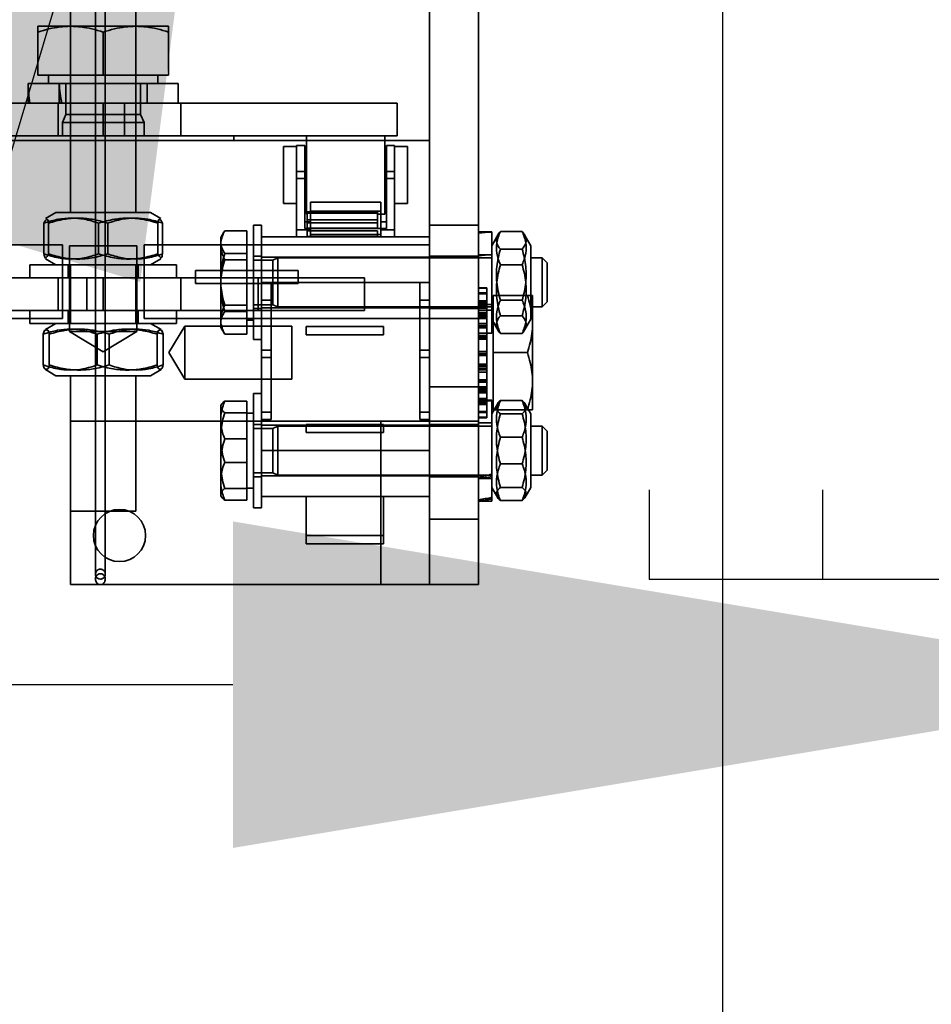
# Model space of a CAD drawing. Header units: millimetres. Extents: x 132157 to 155303, y 33763 to 45643.
# Tile 91 of 256: x 133030 to 133086, y 42860 to 42920. Entities that reach past the tile are written whole.
import ezdxf

# ---------------------------------------------------------------- set-up
doc = ezdxf.new("R2010")
doc.units = ezdxf.units.MM
doc.header["$LTSCALE"] = 20
doc.header["$PDMODE"] = 35
doc.header["$PDSIZE"] = 10
doc.linetypes.add('ČÁRKOVANÁ2', pattern=[9.525, 6.35, -3.175])
for name, color, linetype in [('KABINA', 5, 'Continuous'), ('KOTY', 7, 'Continuous'), ('PŘEJEZD', 7, 'ČÁRKOVANÁ2')]:
    doc.layers.add(name, color=color, linetype=linetype)
doc.layers.add('RÁM', color=4, linetype='Continuous', lineweight=35)
doc.styles.get("Standard").update_dxf_attribs({"font": 'arial.ttf'})
doc.dimstyles.get("Standard").update_dxf_attribs({"dimscale": 20, "dimtxt": 3, "dimasz": 3, "dimexe": 1, "dimexo": 0, "dimgap": 1.5, "dimtad": 1, "dimdsep": 46, "dimtxsty": 'Standard', "dimcen": 0, "dimdle": 1, "dimclrd": 256, "dimclre": 256, "dimclrt": 256, "dimaunit": 1, "dimadec": 0, "dimazin": 0, "dimtfac": 0.6, "dimtmove": 0, "dimatfit": 3, "dimfxl": 0, "dimtolj": 1, "dimarcsym": 0})

# ---------------------------------------------------------------- blocks, each defined once
blk = doc.blocks.new('*D95')
at = {"layer": 'Defpoints', "color": 0, "ltscale": 0.5}
for p in [(132673.411, 43935.605), (133163.323, 43935.605), (133103.323, 42685.605)]:
    blk.add_point(p, dxfattribs=at)
at = {"layer": 'KOTY', "lineweight": -2, "ltscale": 0.5}
for p, q in [((133163.323, 43935.605), (132653.411, 43935.605)), ((132673.411, 42745.605), (132673.411, 43875.605)), ((133103.323, 42685.605), (132653.411, 42685.605))]:
    blk.add_line(p, q, dxfattribs=at)
at = {"layer": 'KOTY', "ltscale": 0.5}
for points in [[(132663.411, 43875.605), (132683.411, 43875.605), (132673.411, 43935.605)], [(132663.411, 42745.605), (132683.411, 42745.605), (132673.411, 42685.605)]]:
    blk.add_solid(points, dxfattribs=at)
at = {"layer": 'KOTY', "ltscale": 0.5, "insert": (132605.451, 43310.605), "char_height": 60, "attachment_point": 5, "rotation": 90}
blk.add_mtext('\\A1;KABINA UVNITŘ 1250', dxfattribs=at)
blk = doc.blocks.new('*D97')
at = {"layer": 'Defpoints', "color": 0, "ltscale": 0.5}
for p in [(133073.323, 43965.605), (132523.411, 42635.605), (133073.323, 42635.605)]:
    blk.add_point(p, dxfattribs=at)
at = {"layer": 'KOTY', "lineweight": -2, "ltscale": 0.5}
for p, q in [((133073.323, 43965.605), (132503.411, 43965.605)), ((132523.411, 43905.605), (132523.411, 42695.605)), ((133073.323, 42635.605), (132503.411, 42635.605))]:
    blk.add_line(p, q, dxfattribs=at)
at = {"layer": 'KOTY', "ltscale": 0.5}
for points in [[(132513.411, 43905.605), (132533.411, 43905.605), (132523.411, 43965.605)], [(132513.411, 42695.605), (132533.411, 42695.605), (132523.411, 42635.605)]]:
    blk.add_solid(points, dxfattribs=at)
at = {"layer": 'KOTY', "ltscale": 0.5, "insert": (132455.431, 43300.605), "char_height": 60, "attachment_point": 5, "rotation": 90}
blk.add_mtext('\\A1;KABINA VNĚ 1330', dxfattribs=at)
blk = doc.blocks.new('*D107')
at = {"layer": 'Defpoints', "color": 0, "ltscale": 0.5}
for p in [(133103.323, 42879.169), (133103.323, 42685.605), (133143.323, 42685.605)]:
    blk.add_point(p, dxfattribs=at)
at = {"layer": 'KOTY', "lineweight": -2, "ltscale": 0.5}
for p, q in [((133103.323, 42685.605), (133103.323, 42899.169)), ((133143.323, 42685.605), (133143.323, 42899.169)), ((133043.323, 42879.169), (132983.323, 42879.169)), ((133143.323, 42879.169), (133103.323, 42879.169)), ((133203.323, 42879.169), (133263.323, 42879.169))]:
    blk.add_line(p, q, dxfattribs=at)
at = {"layer": 'KOTY', "ltscale": 0.5}
for points in [[(133043.323, 42889.169), (133043.323, 42869.169), (133103.323, 42879.169)], [(133203.323, 42889.169), (133203.323, 42869.169), (133143.323, 42879.169)]]:
    blk.add_solid(points, dxfattribs=at)
at = {"layer": 'KOTY', "ltscale": 0.5, "insert": (133123.323, 42939.804), "char_height": 60, "attachment_point": 5}
blk.add_mtext('\\A1;40', dxfattribs=at)

msp = doc.modelspace()

# ---------------------------------------------------------------- linework, layer by layer
at = {"layer": 'KABINA'}
msp.add_line((133073.3233, 43965.6047), (133073.3233, 42635.6047), dxfattribs=at)
at = {"layer": 'PŘEJEZD', "ltscale": 0.5}
for p, q in [((133068.8233, 43081.6047), (133068.8233, 42885.6047)), ((133079.4333, 43081.6047), (133079.4333, 42885.6047)), ((133198.8233, 42885.6047), (133068.8233, 42885.6047))]:
    msp.add_line(p, q, dxfattribs=at)
at = {"layer": 'RÁM', "ltscale": 0.5}
for p, q in [((133058.3733, 42901.6547), (133058.3733, 42965.3047)), ((133034.9, 42952.0689), (133034.9, 42885.9399)), ((133035.5, 42952.0688), (133035.5, 42885.9399)), ((133033.3733, 42937.7923), (133033.3733, 42908.0928)), ((133037.3733, 42937.7923), (133037.3733, 42908.0928)), ((133055.3733, 42885.3047), (133055.3733, 42936.6047)), ((133058.3733, 42885.3047), (133058.3733, 42936.6047)), ((133055.3733, 42934.8047), (133055.3733, 42901.6047)), ((133031.3733, 42919.4924), (133039.3733, 42919.4924)), ((133031.3733, 42919.4924), (133031.3733, 42916.4924)), ((133039.3733, 42919.4924), (133039.3733, 42916.4924)), ((133035.3733, 42919.1351), (133035.3733, 42916.4924)), ((133031.3733, 42916.4924), (133039.3733, 42916.4924)), ((133032.0233, 42916.4924), (133032.0233, 42915.9923)), ((133038.7233, 42916.4924), (133038.7233, 42915.9923)), ((133039.9733, 42915.9923), (133030.7796, 42915.9923)), ((133033.0898, 42915.9923), (133033.0898, 42914.0831)), ((133037.6568, 42915.9923), (133037.6568, 42914.0831)), ((133038.0733, 42915.9923), (133038.0733, 42914.7923)), ((133039.9733, 42915.9923), (133039.9733, 42914.7923)), ((133030.7733, 42915.5766), (133030.7733, 42914.7923)), ((133032.6733, 42915.5766), (133032.6733, 42914.7923)), ((133015.3733, 42914.7923), (133053.3733, 42914.7923)), ((133032.6233, 42914.7923), (133032.6233, 42912.7923)), ((133035.3733, 42912.7923), (133035.3733, 42914.7923)), ((133036.677, 42912.7923), (133036.677, 42914.7923)), ((133037.3733, 42912.7923), (133037.3733, 42914.7923)), ((133040.1233, 42914.7923), (133040.1233, 42912.7923)), ((133053.3733, 42912.7923), (133053.3733, 42914.7923)), ((133033.0898, 42914.0831), (133032.8733, 42913.5923)), ((133037.6568, 42914.0831), (133033.0898, 42914.0831)), ((133037.6568, 42914.0831), (133037.8733, 42913.5923)), ((133037.8733, 42913.5923), (133032.8733, 42913.5923)), ((133032.8733, 42913.5923), (133032.8733, 42912.7923)), ((133037.8733, 42913.5923), (133037.8733, 42912.7923)), ((133015.3733, 42912.7923), (133053.3733, 42912.7923)), ((133043.3733, 42912.7923), (133043.3733, 42912.5047)), ((133052.6233, 42912.7905), (133047.8233, 42912.7905)), ((133047.8233, 42908.125), (133047.8233, 42912.7905)), ((133052.6233, 42912.7905), (133052.6233, 42907.9905)), ((133015.3733, 42912.5047), (133055.3733, 42912.5047)), ((133047.2233, 42912.1405), (133046.4233, 42912.1405)), ((133046.4233, 42912.1405), (133046.4233, 42908.6405)), ((133047.2233, 42912.1905), (133047.7233, 42912.1905)), ((133047.2233, 42912.1905), (133047.2233, 42906.6047)), ((133047.7233, 42912.1905), (133047.7233, 42907.1013)), ((133052.7233, 42912.1905), (133053.2233, 42912.1905)), ((133052.7233, 42907.1013), (133052.7233, 42912.1905)), ((133053.2233, 42906.6047), (133053.2233, 42912.1905)), ((133054.0233, 42912.1405), (133053.2233, 42912.1405)), ((133054.0233, 42912.1405), (133054.0233, 42908.6405)), ((133047.8233, 42911.4405), (133047.7233, 42911.4405)), ((133052.7233, 42911.4405), (133052.6233, 42911.4405)), ((133047.7233, 42910.6009), (133047.2233, 42910.6009)), ((133053.2233, 42910.6009), (133052.7233, 42910.6009)), ((133047.2233, 42910.1801), (133047.7233, 42910.1801)), ((133052.7233, 42910.1801), (133053.2233, 42910.1801)), ((133047.8233, 42909.3405), (133047.7233, 42909.3405)), ((133052.7233, 42909.3405), (133052.6233, 42909.3405)), ((133047.2233, 42908.6405), (133046.4233, 42908.6405)), ((133048.0733, 42908.7146), (133052.3733, 42908.7146)), ((133048.0733, 42906.6047), (133048.0733, 42908.7146)), ((133052.3733, 42908.7146), (133052.3733, 42906.6047)), ((133054.0233, 42908.6405), (133053.2233, 42908.6405)), ((133032.4733, 42908.0928), (133031.8405, 42907.7274)), ((133038.2733, 42908.0928), (133032.4733, 42908.0928)), ((133038.2733, 42908.0928), (133038.9062, 42907.7274)), ((133052.1733, 42908.125), (133047.8233, 42908.125)), ((133047.8233, 42908.125), (133047.8233, 42907.9907)), ((133047.8233, 42908.051), (133052.1733, 42908.051)), ((133047.8733, 42908.1252), (133047.8733, 42907.1317)), ((133048.0733, 42908.1672), (133052.3733, 42908.1672)), ((133052.1733, 42907.1317), (133052.1733, 42908.125)), ((133052.6233, 42907.9905), (133052.1733, 42907.9905)), ((133031.7426, 42905.5518), (133031.7426, 42907.4338)), ((133032.0206, 42905.5518), (133032.0206, 42907.4338)), ((133035.0953, 42905.5518), (133035.0953, 42907.4338)), ((133035.6514, 42905.5518), (133035.6514, 42907.4338)), ((133038.726, 42905.5518), (133038.726, 42907.4338)), ((133039.0041, 42905.5518), (133039.0041, 42907.4338)), ((133045.0733, 42907.3047), (133044.5733, 42907.3047)), ((133044.5733, 42907.3047), (133044.5733, 42900.3047)), ((133045.0733, 42907.3047), (133045.0733, 42890.0047)), ((133047.7233, 42907.5222), (133048.0733, 42907.5222)), ((133047.8733, 42907.633), (133052.1733, 42907.633)), ((133047.8733, 42907.4613), (133052.1733, 42907.4613)), ((133052.3733, 42907.5222), (133052.7233, 42907.5222)), ((133055.3733, 42907.3047), (133058.3733, 42907.3047)), ((133042.5732, 42906.5547), (133042.7608, 42906.8797)), ((133042.8189, 42906.9726), (133044.1732, 42906.9726)), ((133044.1732, 42906.9726), (133044.1732, 42900.6369)), ((133048.0733, 42907.0256), (133047.2233, 42907.0256)), ((133047.7233, 42907.1013), (133052.7233, 42907.1013)), ((133052.1733, 42907.1317), (133047.8733, 42907.1317)), ((133052.1733, 42906.9579), (133047.8733, 42906.9579)), ((133047.8733, 42906.6047), (133047.8733, 42906.9579)), ((133048.0733, 42906.7323), (133052.3733, 42906.7323)), ((133052.1733, 42906.6047), (133052.1733, 42906.9579)), ((133053.2233, 42907.0256), (133052.3733, 42907.0256)), ((133058.3733, 42906.9047), (133059.1146, 42906.9047)), ((133059.1733, 42900.7047), (133059.1733, 42906.9046)), ((133059.1733, 42906.0547), (133059.5967, 42906.788)), ((133059.7076, 42906.932), (133061.039, 42906.932)), ((133061.5733, 42906.0547), (133061.15, 42906.788)), ((133032.8733, 42906.1047), (133015.3733, 42906.1047)), ((133032.8733, 42901.6047), (133032.8733, 42906.1047)), ((133055.3733, 42906.1047), (133037.8733, 42906.1047)), ((133037.8733, 42906.1047), (133037.8733, 42901.6047)), ((133042.5732, 42906.5547), (133042.5732, 42901.0547)), ((133045.0733, 42906.6047), (133055.3733, 42906.6047)), ((133047.8733, 42906.6283), (133052.1733, 42906.6283)), ((133037.4403, 42906.05), (133033.3063, 42906.05)), ((133033.3063, 42900.7923), (133033.3063, 42906.05)), ((133037.4403, 42900.7923), (133037.4403, 42906.05)), ((133042.8189, 42905.5786), (133044.1732, 42905.5786)), ((133058.3733, 42905.5047), (133058.6547, 42905.5047)), ((133059.7076, 42905.8454), (133061.039, 42905.8454)), ((133061.5733, 42906.0547), (133061.5733, 42901.5547)), ((133039.8733, 42904.8928), (133030.8733, 42904.8928)), ((133030.8733, 42904.0928), (133030.8733, 42904.8928)), ((133032.4733, 42904.8928), (133031.8405, 42905.2582)), ((133033.2233, 42904.0928), (133033.2233, 42904.8928)), ((133033.3733, 42904.8928), (133033.3733, 42901.2928)), ((133037.3733, 42904.8928), (133037.3733, 42904.0928)), ((133037.5233, 42904.0928), (133037.5233, 42904.8928)), ((133038.2733, 42904.8928), (133038.9062, 42905.2582)), ((133039.8733, 42904.0928), (133039.8733, 42904.8928)), ((133042.8189, 42905.1987), (133044.1732, 42905.1987)), ((133045.0733, 42905.4047), (133044.5733, 42905.4047)), ((133044.5733, 42905.1694), (133045.7665, 42905.1694)), ((133045.0733, 42905.3547), (133055.3733, 42905.3547)), ((133045.7665, 42905.1694), (133046.0733, 42905.3047)), ((133045.7665, 42905.1694), (133045.7665, 42902.4401)), ((133046.0733, 42905.3047), (133059.1733, 42905.3047)), ((133046.0733, 42905.3047), (133046.0733, 42902.3047)), ((133058.3733, 42905.4047), (133055.3733, 42905.4047)), ((133059.7076, 42904.8914), (133061.039, 42904.8914)), ((133061.5733, 42905.3047), (133062.2665, 42905.3047)), ((133062.2665, 42905.3047), (133062.2665, 42902.3047)), ((133062.5733, 42904.998), (133062.2665, 42905.3047)), ((133062.5733, 42904.998), (133062.5733, 42902.6115)), ((133047.3233, 42904.5415), (133041.0233, 42904.5415)), ((133041.0233, 42904.5415), (133041.0233, 42903.7415)), ((133047.3233, 42903.7415), (133047.3233, 42904.5415)), ((133015.3733, 42904.0928), (133051.3733, 42904.0928)), ((133032.6233, 42904.0928), (133032.6233, 42902.0928)), ((133034.3733, 42902.0928), (133034.3733, 42904.0928)), ((133035.3733, 42902.0928), (133035.3733, 42904.0928)), ((133037.3733, 42902.0928), (133037.3733, 42904.0928)), ((133040.1233, 42902.0928), (133040.1233, 42904.0928)), ((133041.0233, 42903.7415), (133047.3233, 42903.7415)), ((133044.8733, 42902.0928), (133044.8733, 42904.0928)), ((133045.0733, 42903.8047), (133055.3733, 42903.8047)), ((133045.6733, 42895.4047), (133045.6733, 42903.8047)), ((133051.3733, 42902.0928), (133051.3733, 42904.0928)), ((133054.7733, 42895.4047), (133054.7733, 42903.8047)), ((133058.8733, 42903.4746), (133058.3733, 42903.4746)), ((133058.3733, 42903.4518), (133058.8733, 42903.4518)), ((133058.3733, 42903.1758), (133058.8733, 42903.1758)), ((133058.8733, 42903.1093), (133058.3733, 42903.1093)), ((133058.8733, 42903.4746), (133058.8733, 42901.6538)), ((133045.0733, 42902.7247), (133045.6733, 42902.7247)), ((133055.3733, 42902.7247), (133054.7733, 42902.7247)), ((133058.3733, 42902.6735), (133058.8733, 42902.6735)), ((133058.8733, 42902.6553), (133058.3733, 42902.6553)), ((133058.8733, 42902.5797), (133058.3733, 42902.5797)), ((133058.3733, 42902.5686), (133058.8733, 42902.5686)), ((133058.8733, 42902.5557), (133058.3733, 42902.5557)), ((133058.8733, 42902.5547), (133058.3733, 42902.5547)), ((133058.3733, 42902.4747), (133058.8733, 42902.4747)), ((133061.6734, 42903.0047), (133059.2734, 42903.0047)), ((133059.2734, 42896.0047), (133059.2734, 42903.0047)), ((133059.7076, 42902.7181), (133061.039, 42902.7181)), ((133061.6734, 42896.0047), (133061.6734, 42903.0047)), ((133062.5733, 42902.6115), (133062.2665, 42902.3047)), ((133015.3733, 42902.0928), (133051.3733, 42902.0928)), ((133030.8733, 42901.2928), (133030.8733, 42902.0928)), ((133033.2233, 42901.2928), (133033.2233, 42902.0928)), ((133037.3733, 42902.0928), (133037.3733, 42901.2928)), ((133037.5233, 42901.2928), (133037.5233, 42902.0928)), ((133039.8733, 42901.2928), (133039.8733, 42902.0928)), ((133042.8189, 42902.4108), (133044.1732, 42902.4108)), ((133042.8189, 42902.0309), (133044.1732, 42902.0309)), ((133044.5733, 42902.4401), (133045.7665, 42902.4401)), ((133045.0733, 42902.2047), (133044.5733, 42902.2047)), ((133045.0733, 42902.2547), (133055.3733, 42902.2547)), ((133045.7665, 42902.4401), (133046.0733, 42902.3047)), ((133046.0733, 42902.3047), (133059.1733, 42902.3047)), ((133058.3733, 42902.2047), (133055.3733, 42902.2047)), ((133058.8733, 42902.4349), (133058.3733, 42902.4349)), ((133058.3733, 42902.3818), (133058.8733, 42902.3818)), ((133058.8733, 42902.279), (133058.3733, 42902.279)), ((133058.3733, 42902.2237), (133058.8733, 42902.2237)), ((133058.3733, 42902.1047), (133059.1733, 42902.1047)), ((133058.3733, 42901.959), (133058.8733, 42901.959)), ((133058.3733, 42901.9407), (133058.8733, 42901.9407)), ((133058.8733, 42901.9158), (133058.3733, 42901.9158)), ((133058.8733, 42901.8753), (133058.3733, 42901.8753)), ((133059.2734, 42902.4547), (133058.8733, 42902.4547)), ((133061.5733, 42902.3047), (133062.2665, 42902.3047)), ((133015.3733, 42901.6047), (133032.8733, 42901.6047)), ((133039.8733, 42901.2928), (133030.8733, 42901.2928)), ((133032.4733, 42901.2928), (133031.8302, 42900.9215)), ((133037.8733, 42901.6047), (133055.3733, 42901.6047)), ((133038.2733, 42901.2928), (133038.9165, 42900.9215)), ((133044.1732, 42901.5047), (133044.5733, 42901.5047)), ((133055.3733, 42901.6047), (133058.3733, 42901.6047)), ((133055.3733, 42901.6047), (133055.3733, 42897.4047)), ((133058.8733, 42901.8636), (133058.3733, 42901.8636)), ((133058.8733, 42901.8357), (133058.3733, 42901.8357)), ((133058.3733, 42901.7342), (133058.8733, 42901.7342)), ((133058.3733, 42901.6547), (133058.8733, 42901.6547)), ((133058.3733, 42897.3547), (133058.3733, 42901.6547)), ((133058.8733, 42901.5995), (133058.3733, 42901.5995)), ((133058.8733, 42901.2843), (133058.3733, 42901.2843)), ((133058.8733, 42897.3557), (133058.8733, 42901.6538)), ((133059.1733, 42901.5547), (133059.5967, 42900.8214)), ((133059.7076, 42901.7641), (133061.039, 42901.7641)), ((133061.5733, 42901.5547), (133061.15, 42900.8214)), ((133033.3063, 42900.7923), (133037.4403, 42900.7923)), ((133035.3733, 42899.5503), (133033.3063, 42900.7923)), ((133035.3733, 42899.5503), (133037.4403, 42900.7923)), ((133039.3993, 42899.5047), (133040.3733, 42901.1257)), ((133040.3733, 42901.1257), (133046.9238, 42901.1257)), ((133040.3733, 42901.1257), (133040.3733, 42897.8837)), ((133042.5732, 42901.0547), (133042.7608, 42900.7298)), ((133046.9238, 42897.8837), (133046.9238, 42901.1257)), ((133052.5483, 42901.1047), (133047.7983, 42901.1047)), ((133047.7983, 42901.1047), (133047.7983, 42900.6047)), ((133052.5483, 42900.6047), (133052.5483, 42901.1047)), ((133058.3733, 42901.1768), (133058.8733, 42901.1768)), ((133058.8733, 42901.1216), (133058.3733, 42901.1216)), ((133058.3733, 42901.0156), (133058.8733, 42901.0156)), ((133058.8733, 42900.7083), (133058.3733, 42900.7083)), ((133058.3733, 42900.7047), (133059.1733, 42900.7047)), ((133059.7076, 42900.6775), (133061.039, 42900.6775)), ((133031.7054, 42898.7518), (133031.7054, 42900.6338)), ((133032.0698, 42898.7518), (133032.0698, 42900.6338)), ((133035.0089, 42898.7518), (133035.0089, 42900.6338)), ((133035.7378, 42898.7518), (133035.7378, 42900.6338)), ((133038.6768, 42898.7518), (133038.6768, 42900.6338)), ((133039.0413, 42898.7518), (133039.0413, 42900.6338)), ((133042.8189, 42900.6369), (133044.1732, 42900.6369)), ((133045.0733, 42900.3047), (133044.5733, 42900.3047)), ((133047.7983, 42900.6047), (133052.5483, 42900.6047)), ((133058.3733, 42900.5546), (133058.8733, 42900.5546)), ((133058.3733, 42900.5395), (133058.8733, 42900.5395)), ((133058.3733, 42900.4654), (133058.8733, 42900.4654)), ((133058.8733, 42900.4598), (133058.3733, 42900.4598)), ((133058.8733, 42900.4227), (133058.3733, 42900.4227)), ((133058.8733, 42900.3427), (133058.3733, 42900.3427)), ((133058.8733, 42900.3385), (133058.3733, 42900.3385)), ((133039.3993, 42899.5047), (133040.3733, 42897.8837)), ((133045.0733, 42899.6547), (133045.6733, 42899.6547)), ((133055.3733, 42899.6547), (133054.7733, 42899.6547)), ((133058.3733, 42899.5848), (133058.8733, 42899.5848)), ((133058.8733, 42899.5687), (133058.3733, 42899.5687)), ((133061.3608, 42899.5047), (133059.2734, 42899.5047)), ((133045.0733, 42899.2047), (133045.6733, 42899.2047)), ((133055.3733, 42899.2047), (133054.7733, 42899.2047)), ((133058.8733, 42899.4508), (133058.3733, 42899.4508)), ((133058.3733, 42899.4408), (133058.8733, 42899.4408)), ((133058.8733, 42899.4247), (133058.3733, 42899.4247)), ((133058.3733, 42899.3278), (133058.8733, 42899.3278)), ((133032.4733, 42898.0928), (133031.8302, 42898.4641)), ((133038.2733, 42898.0928), (133038.9165, 42898.4641)), ((133058.3733, 42898.8097), (133058.8733, 42898.8097)), ((133058.8733, 42898.6903), (133058.3733, 42898.6903)), ((133058.3733, 42898.6667), (133058.8733, 42898.6667)), ((133058.8733, 42898.5441), (133058.3733, 42898.5441)), ((133058.8733, 42898.4549), (133058.3733, 42898.4549)), ((133058.3733, 42898.3012), (133058.8733, 42898.3012)), ((133038.2733, 42898.0928), (133032.4733, 42898.0928)), ((133033.3733, 42898.0928), (133033.3733, 42889.7923)), ((133037.3733, 42898.0928), (133037.3733, 42889.7923)), ((133040.3733, 42897.8837), (133046.9238, 42897.8837)), ((133058.8733, 42897.8505), (133058.3733, 42897.8505)), ((133058.8733, 42897.8327), (133058.3733, 42897.8327)), ((133058.8733, 42897.7971), (133058.3733, 42897.7971)), ((133058.8733, 42897.7456), (133058.3733, 42897.7456)), ((133058.3733, 42897.7252), (133058.8733, 42897.7252)), ((133058.3733, 42897.6961), (133058.8733, 42897.6961)), ((133055.3733, 42897.4047), (133058.3733, 42897.4047)), ((133055.3733, 42897.4047), (133055.3733, 42895.3047)), ((133058.3733, 42897.41), (133058.8733, 42897.41)), ((133058.3733, 42897.3547), (133058.8733, 42897.3547)), ((133058.3733, 42895.3047), (133058.3733, 42897.3547)), ((133058.3733, 42897.3006), (133058.8733, 42897.3006)), ((133058.8733, 42897.2752), (133058.3733, 42897.2752)), ((133058.8733, 42897.2165), (133058.3733, 42897.2165)), ((133058.3733, 42897.1342), (133058.8733, 42897.1342)), ((133058.8733, 42897.0505), (133058.3733, 42897.0505)), ((133058.8733, 42897.3557), (133058.8733, 42895.5047)), ((133042.8189, 42896.5424), (133044.1732, 42896.5424)), ((133044.1732, 42896.5424), (133044.1732, 42890.4671)), ((133045.0733, 42897.0047), (133044.5733, 42897.0047)), ((133044.5733, 42897.0047), (133044.5733, 42890.0047)), ((133058.8733, 42896.6956), (133058.3733, 42896.6956)), ((133058.8733, 42896.6856), (133058.3733, 42896.6856)), ((133058.8733, 42896.6469), (133058.3733, 42896.6469)), ((133058.3733, 42896.6387), (133058.8733, 42896.6387)), ((133058.8733, 42896.6277), (133058.3733, 42896.6277)), ((133058.3733, 42896.6047), (133059.1733, 42896.6047)), ((133058.3733, 42896.5745), (133058.8733, 42896.5745)), ((133058.8733, 42896.5348), (133058.3733, 42896.5348)), ((133058.3733, 42896.4913), (133058.8733, 42896.4913)), ((133058.8733, 42896.4692), (133058.3733, 42896.4692)), ((133059.2734, 42896.5547), (133058.8733, 42896.5547)), ((133059.1733, 42890.4047), (133059.1733, 42896.6047)), ((133059.7076, 42896.5699), (133061.039, 42896.5699)), ((133042.5732, 42896.2547), (133042.6204, 42896.3364)), ((133042.5732, 42896.2547), (133042.5732, 42890.7547)), ((133045.0733, 42895.8547), (133045.6733, 42895.8547)), ((133055.3733, 42895.8547), (133054.7733, 42895.8547)), ((133058.3733, 42896.4299), (133058.8733, 42896.4299)), ((133058.3733, 42896.3542), (133058.8733, 42896.3542)), ((133058.8733, 42896.336), (133058.3733, 42896.336)), ((133058.3733, 42895.9002), (133058.8733, 42895.9002)), ((133059.1733, 42895.7547), (133059.5395, 42896.3889)), ((133061.6734, 42896.0047), (133059.2734, 42896.0047)), ((133061.5733, 42895.7547), (133061.2072, 42896.3889)), ((133033.3733, 42895.3047), (133058.3733, 42895.3047)), ((133033.3733, 42885.3047), (133033.3733, 42895.3047)), ((133042.8189, 42895.8249), (133044.1732, 42895.8249)), ((133044.1732, 42895.8047), (133044.5733, 42895.8047)), ((133045.0733, 42895.4047), (133045.6733, 42895.4047)), ((133052.3733, 42885.3047), (133052.3733, 42895.3047)), ((133055.3733, 42895.4047), (133054.7733, 42895.4047)), ((133055.3733, 42895.3047), (133055.3733, 42885.3047)), ((133058.8733, 42895.8337), (133058.3733, 42895.8337)), ((133058.8733, 42895.5576), (133058.3733, 42895.5576)), ((133058.3733, 42895.5349), (133058.8733, 42895.5349)), ((133058.3733, 42895.5047), (133058.8733, 42895.5047)), ((133058.3733, 42885.3047), (133058.3733, 42895.3047)), ((133059.7076, 42895.7557), (133061.039, 42895.7557)), ((133061.5733, 42895.7547), (133061.5733, 42891.2547)), ((133045.0733, 42895.1047), (133044.5733, 42895.1047)), ((133044.5733, 42894.8694), (133045.7665, 42894.8694)), ((133045.0733, 42895.0547), (133055.3733, 42895.0547)), ((133045.7665, 42894.8694), (133046.0733, 42895.0047)), ((133045.7665, 42894.8694), (133045.7665, 42892.1401)), ((133046.0733, 42895.0047), (133059.1733, 42895.0047)), ((133046.0733, 42895.0047), (133046.0733, 42892.0047)), ((133052.5483, 42895.1047), (133047.7983, 42895.1047)), ((133047.7983, 42895.1047), (133047.7983, 42894.6047)), ((133052.5483, 42894.6047), (133052.5483, 42895.1047)), ((133058.3733, 42895.1047), (133055.3733, 42895.1047)), ((133058.3733, 42895.2047), (133059.1733, 42895.2047)), ((133061.5733, 42895.0047), (133062.2665, 42895.0047)), ((133062.2665, 42895.0047), (133062.2665, 42892.0047)), ((133062.5733, 42894.698), (133062.2665, 42895.0047)), ((133062.5733, 42894.698), (133062.5733, 42892.3115)), ((133042.8189, 42894.2222), (133044.1732, 42894.2222)), ((133047.7983, 42894.6047), (133052.5483, 42894.6047)), ((133059.7076, 42894.319), (133061.039, 42894.319)), ((133045.0733, 42893.5047), (133055.3733, 42893.5047)), ((133042.8189, 42892.7873), (133044.1732, 42892.7873)), ((133059.7076, 42892.6905), (133061.039, 42892.6905)), ((133062.5733, 42892.3115), (133062.2665, 42892.0047)), ((133044.5733, 42892.1401), (133045.7665, 42892.1401)), ((133045.0733, 42891.9047), (133044.5733, 42891.9047)), ((133045.0733, 42891.9547), (133055.3733, 42891.9547)), ((133045.7665, 42892.1401), (133046.0733, 42892.0047)), ((133046.0733, 42892.0047), (133059.1733, 42892.0047)), ((133058.3733, 42891.9047), (133055.3733, 42891.9047)), ((133058.3733, 42891.8047), (133059.1733, 42891.8047)), ((133061.5733, 42892.0047), (133062.2665, 42892.0047)), ((133042.8189, 42891.1846), (133044.1732, 42891.1846)), ((133044.1732, 42891.2047), (133044.5733, 42891.2047)), ((133059.1733, 42891.2547), (133059.5395, 42890.6206)), ((133059.7076, 42891.2538), (133061.039, 42891.2538)), ((133061.5733, 42891.2547), (133061.2072, 42890.6206)), ((133042.5732, 42890.7547), (133042.6204, 42890.6731)), ((133042.8189, 42890.4671), (133044.1732, 42890.4671)), ((133045.0733, 42890.7047), (133055.3733, 42890.7047)), ((133047.7983, 42887.8047), (133047.7983, 42890.7047)), ((133052.5483, 42887.8047), (133052.5483, 42890.7047)), ((133059.7076, 42890.4396), (133061.039, 42890.4396)), ((133045.0733, 42890.0047), (133044.5733, 42890.0047)), ((133058.3733, 42890.4047), (133059.1733, 42890.4047)), ((133037.3733, 42889.7923), (133033.3733, 42889.7923)), ((133058.3733, 42889.3047), (133055.3733, 42889.3047)), ((133052.5483, 42888.3047), (133047.7983, 42888.3047)), ((133052.5483, 42887.8047), (133047.7983, 42887.8047)), ((133033.3733, 42885.3047), (133058.3733, 42885.3047))]:
    msp.add_line(p, q, dxfattribs=at)
msp.add_circle((133036.3733, 42888.3047), 1.6, dxfattribs=at)
msp.add_arc((133044.4588, 42915.5731), 13.6854, 178.244956, 183.270976, dxfattribs=at)
for centre, major_axis, ratio, start_param, end_param in [((133035.3733, 42916.408), (0, 7.9674), 0.5773503, 1.6229939, 1.7749996), ((133035.3733, 42915.5766), (0, 4.6765), 0.5773503, 1.48179, 1.7393039), ((133035.3733, 42916.408), (0, 4.6765), 0.5773503, 1.6598027, 1.9235562), ((133058.0962, 42903.8047), (5.3481, 0.8561), 0.5571, 1.2798773, 1.4302184), ((133058.6505, 42903.8047), (5.3481, 0.8561), 0.5571, 1.384319, 1.5334901), ((133058.0962, 42903.8047), (2.9328, 0.4695), 0.5571, 1.1073493, 1.3875971), ((133058.6505, 42903.8047), (2.9328, 0.4695), 0.5571, 1.3033309, 1.5761114), ((133058.0962, 42893.5047), (2.9325, 0.4769), 0.5564293, -1.5667871, -1.2865392), ((133058.6505, 42893.5047), (2.9325, 0.4769), 0.5564293, 4.5278839, 4.8006645), ((133058.0962, 42893.5047), (5.3475, 0.8697), 0.5564293, 4.6737769, 4.8241181), ((133058.6505, 42893.5047), (5.3475, 0.8697), 0.5564293, 4.5705052, 4.7196764)]:
    msp.add_ellipse(centre, major_axis=major_axis, ratio=ratio, start_param=start_param, end_param=end_param, dxfattribs=at)
for points, knots in [([(133033.3733, 42919.4924), (133033.1552, 42919.4924), (133032.7148, 42919.4647), (133032.045, 42919.3407), (133031.601, 42919.211), (133031.3733, 42919.1351)], [0, 0, 0, 0, 0.3208421, 0.6470376, 1, 1, 1, 1]), ([(133035.3733, 42919.1351), (133035.1454, 42919.2111), (133034.7011, 42919.3409), (133034.0313, 42919.4647), (133033.5912, 42919.4924), (133033.3733, 42919.4924)], [0, 0, 0, 0, 0.3534062, 0.6796131, 1, 1, 1, 1]), ([(133037.3733, 42919.4924), (133037.1552, 42919.4924), (133036.7148, 42919.4647), (133036.045, 42919.3407), (133035.601, 42919.211), (133035.3733, 42919.1351)], [0, 0, 0, 0, 0.3208421, 0.6470376, 1, 1, 1, 1]), ([(133039.3733, 42919.1351), (133039.1454, 42919.2111), (133038.7011, 42919.3409), (133038.0313, 42919.4647), (133037.5912, 42919.4924), (133037.3733, 42919.4924)], [0, 0, 0, 0, 0.3534062, 0.6796131, 1, 1, 1, 1]), ([(133031.7426, 42907.4338), (133032.0318, 42907.5344), (133032.5833, 42907.6907), (133033.4189, 42907.7724), (133034.2546, 42907.6907), (133034.8061, 42907.5344), (133035.0953, 42907.4338)], [0, 0, 0, 0, 0.2683896, 0.5, 0.7316104, 1, 1, 1, 1]), ([(133032.0206, 42907.4338), (133032.0013, 42907.515), (133031.9847, 42907.8273), (133031.7669, 42907.5359), (133031.7426, 42907.4338)], [0, 0, 0, 0, 0.4430619, 1, 1, 1, 1]), ([(133035.6514, 42907.4338), (133035.3372, 42907.5347), (133034.7388, 42907.691), (133033.836, 42907.7723), (133032.9332, 42907.691), (133032.3348, 42907.5347), (133032.0206, 42907.4338)], [0, 0, 0, 0, 0.2678426, 0.5, 0.7321574, 1, 1, 1, 1]), ([(133035.0953, 42907.4338), (133035.4094, 42907.5347), (133036.0079, 42907.691), (133036.9107, 42907.7723), (133037.8134, 42907.691), (133038.4119, 42907.5347), (133038.726, 42907.4338)], [0, 0, 0, 0, 0.2678426, 0.5, 0.7321574, 1, 1, 1, 1]), ([(133039.0041, 42907.4338), (133038.7148, 42907.5344), (133038.1633, 42907.6907), (133037.3277, 42907.7724), (133036.4921, 42907.6907), (133035.9406, 42907.5344), (133035.6514, 42907.4338)], [0, 0, 0, 0, 0.2683896, 0.5, 0.7316104, 1, 1, 1, 1]), ([(133038.726, 42907.4338), (133038.7454, 42907.515), (133038.762, 42907.8273), (133038.9797, 42907.5359), (133039.0041, 42907.4338)], [0, 0, 0, 0, 0.4430619, 1, 1, 1, 1]), ([(133042.8189, 42906.9726), (133042.7674, 42906.873), (133042.679, 42906.6789), (133042.5927, 42906.3804), (133042.5732, 42906.1825), (133042.5732, 42906.0856)], [0, 0, 0, 0, 0.3622058, 0.687014, 1, 1, 1, 1]), ([(133042.5732, 42906.2756), (133042.5732, 42906.3521), (133042.5933, 42906.51), (133042.6808, 42906.7454), (133042.7682, 42906.8955), (133042.8189, 42906.9726)], [0, 0, 0, 0, 0.3066871, 0.6302944, 1, 1, 1, 1]), ([(133059.7076, 42904.8914), (133059.6069, 42905.1156), (133059.4548, 42905.5541), (133059.4548, 42906.2693), (133059.6069, 42906.7078), (133059.7076, 42906.932)], [0, 0, 0, 0, 0.3497634, 0.6502366, 1, 1, 1, 1]), ([(133059.7076, 42906.932), (133059.6142, 42906.8213), (133059.4574, 42906.602), (133059.4574, 42906.1754), (133059.6142, 42905.9561), (133059.7076, 42905.8454)], [0, 0, 0, 0, 0.3602327, 0.6397673, 1, 1, 1, 1]), ([(133061.039, 42906.932), (133061.1397, 42906.7078), (133061.2918, 42906.2693), (133061.2918, 42905.5541), (133061.1397, 42905.1156), (133061.039, 42904.8914)], [0, 0, 0, 0, 0.3497634, 0.6502366, 1, 1, 1, 1]), ([(133061.039, 42905.8454), (133061.1325, 42905.9561), (133061.2893, 42906.1754), (133061.2893, 42906.602), (133061.1325, 42906.8213), (133061.039, 42906.932)], [0, 0, 0, 0, 0.3602327, 0.6397673, 1, 1, 1, 1]), ([(133042.8189, 42905.5786), (133042.768, 42905.6559), (133042.6806, 42905.8062), (133042.5932, 42906.0416), (133042.5732, 42906.1993), (133042.5732, 42906.2756)], [0, 0, 0, 0, 0.3705545, 0.6941398, 1, 1, 1, 1]), ([(133035.0953, 42905.5518), (133034.8061, 42905.4511), (133034.2546, 42905.2949), (133033.4189, 42905.2132), (133032.5833, 42905.2949), (133032.0318, 42905.4511), (133031.7426, 42905.5518)], [0, 0, 0, 0, 0.2683896, 0.5, 0.7316104, 1, 1, 1, 1]), ([(133031.7426, 42905.5518), (133031.762, 42905.4706), (133031.7786, 42905.1582), (133031.9963, 42905.4497), (133032.0206, 42905.5518)], [0, 0, 0, 0, 0.4430619, 1, 1, 1, 1]), ([(133032.0206, 42905.5518), (133032.3348, 42905.4508), (133032.9332, 42905.2946), (133033.836, 42905.2132), (133034.7388, 42905.2946), (133035.3372, 42905.4508), (133035.6514, 42905.5518)], [0, 0, 0, 0, 0.2678426, 0.5, 0.7321574, 1, 1, 1, 1]), ([(133038.726, 42905.5518), (133038.4119, 42905.4508), (133037.8134, 42905.2946), (133036.9107, 42905.2132), (133036.0079, 42905.2946), (133035.4094, 42905.4508), (133035.0953, 42905.5518)], [0, 0, 0, 0, 0.2678426, 0.5, 0.7321574, 1, 1, 1, 1]), ([(133035.6514, 42905.5518), (133035.9406, 42905.4511), (133036.4921, 42905.2949), (133037.3277, 42905.2132), (133038.1633, 42905.2949), (133038.7148, 42905.4511), (133039.0041, 42905.5518)], [0, 0, 0, 0, 0.2683896, 0.5, 0.7316104, 1, 1, 1, 1]), ([(133039.0041, 42905.5518), (133038.9847, 42905.4706), (133038.9681, 42905.1582), (133038.7504, 42905.4497), (133038.726, 42905.5518)], [0, 0, 0, 0, 0.4430619, 1, 1, 1, 1]), ([(133042.5732, 42906.0856), (133042.5732, 42905.9885), (133042.5928, 42905.7904), (133042.6792, 42905.4919), (133042.7675, 42905.2981), (133042.8189, 42905.1987)], [0, 0, 0, 0, 0.3138273, 0.6386362, 1, 1, 1, 1]), ([(133042.5732, 42903.9947), (133042.5732, 42904.1676), (133042.5922, 42904.5157), (133042.6773, 42905.0456), (133042.7666, 42905.398), (133042.8189, 42905.5786)], [0, 0, 0, 0, 0.3226233, 0.6490797, 1, 1, 1, 1]), ([(133059.7076, 42905.8454), (133059.6044, 42905.4934), (133059.4543, 42904.8144), (133059.4543, 42903.7491), (133059.6044, 42903.0702), (133059.7076, 42902.7181)], [0, 0, 0, 0, 0.3469831, 0.6530169, 1, 1, 1, 1]), ([(133061.039, 42902.7181), (133061.1422, 42903.0702), (133061.2923, 42903.7491), (133061.2923, 42904.8144), (133061.1422, 42905.4934), (133061.039, 42905.8454)], [0, 0, 0, 0, 0.3469831, 0.6530169, 1, 1, 1, 1]), ([(133042.8189, 42905.1987), (133042.7665, 42905.0176), (133042.6771, 42904.6648), (133042.5921, 42904.1349), (133042.5732, 42903.7872), (133042.5732, 42903.6148)], [0, 0, 0, 0, 0.3517543, 0.678236, 1, 1, 1, 1]), ([(133059.7076, 42901.7641), (133059.6044, 42902.1161), (133059.4543, 42902.7951), (133059.4543, 42903.8604), (133059.6044, 42904.5393), (133059.7076, 42904.8914)], [0, 0, 0, 0, 0.3469831, 0.6530169, 1, 1, 1, 1]), ([(133061.039, 42904.8914), (133061.1422, 42904.5393), (133061.2923, 42903.8604), (133061.2923, 42902.7951), (133061.1422, 42902.1161), (133061.039, 42901.7641)], [0, 0, 0, 0, 0.3469831, 0.6530169, 1, 1, 1, 1]), ([(133042.8189, 42902.4108), (133042.7665, 42902.5919), (133042.6771, 42902.9446), (133042.5921, 42903.4746), (133042.5732, 42903.8223), (133042.5732, 42903.9947)], [0, 0, 0, 0, 0.3517543, 0.678236, 1, 1, 1, 1]), ([(133042.5732, 42903.6148), (133042.5732, 42903.4419), (133042.5922, 42903.0938), (133042.6773, 42902.5639), (133042.7666, 42902.2115), (133042.8189, 42902.0309)], [0, 0, 0, 0, 0.3226233, 0.6490797, 1, 1, 1, 1]), ([(133059.7076, 42902.7181), (133059.6069, 42902.4939), (133059.4548, 42902.0554), (133059.4548, 42901.3401), (133059.6069, 42900.9016), (133059.7076, 42900.6775)], [0, 0, 0, 0, 0.3497634, 0.6502366, 1, 1, 1, 1]), ([(133061.039, 42900.6775), (133061.1397, 42900.9016), (133061.2918, 42901.3401), (133061.2918, 42902.0554), (133061.1397, 42902.4939), (133061.039, 42902.7181)], [0, 0, 0, 0, 0.3497634, 0.6502366, 1, 1, 1, 1]), ([(133061.6734, 42901.2547), (133061.6734, 42901.4456), (133061.6492, 42901.831), (133061.5407, 42902.4171), (133061.4272, 42902.8055), (133061.3608, 42903.0047)], [0, 0, 0, 0, 0.3208421, 0.6470376, 1, 1, 1, 1]), ([(133042.5732, 42901.5238), (133042.5732, 42901.621), (133042.5928, 42901.8191), (133042.6792, 42902.1176), (133042.7675, 42902.3114), (133042.8189, 42902.4108)], [0, 0, 0, 0, 0.3138273, 0.6386362, 1, 1, 1, 1]), ([(133042.8189, 42902.0309), (133042.768, 42901.9536), (133042.6806, 42901.8033), (133042.5932, 42901.5679), (133042.5732, 42901.4102), (133042.5732, 42901.3339)], [0, 0, 0, 0, 0.3705545, 0.6941398, 1, 1, 1, 1]), ([(133042.8189, 42900.6369), (133042.7674, 42900.7365), (133042.679, 42900.9306), (133042.5927, 42901.2291), (133042.5732, 42901.427), (133042.5732, 42901.5238)], [0, 0, 0, 0, 0.3622058, 0.687014, 1, 1, 1, 1]), ([(133042.5732, 42901.3339), (133042.5732, 42901.2573), (133042.5933, 42901.0995), (133042.6808, 42900.8641), (133042.7682, 42900.714), (133042.8189, 42900.6369)], [0, 0, 0, 0, 0.3066871, 0.6302944, 1, 1, 1, 1]), ([(133059.7076, 42900.6775), (133059.6142, 42900.7882), (133059.4574, 42901.0074), (133059.4574, 42901.4341), (133059.6142, 42901.6533), (133059.7076, 42901.7641)], [0, 0, 0, 0, 0.3602327, 0.6397673, 1, 1, 1, 1]), ([(133061.039, 42901.7641), (133061.1325, 42901.6533), (133061.2893, 42901.4341), (133061.2893, 42901.0074), (133061.1325, 42900.7882), (133061.039, 42900.6775)], [0, 0, 0, 0, 0.3602327, 0.6397673, 1, 1, 1, 1]), ([(133031.7054, 42900.6338), (133031.9902, 42900.7343), (133032.5334, 42900.8906), (133033.3571, 42900.9724), (133034.1809, 42900.8906), (133034.7241, 42900.7343), (133035.0089, 42900.6338)], [0, 0, 0, 0, 0.2685002, 0.5, 0.7314998, 1, 1, 1, 1]), ([(133032.0698, 42900.6338), (133032.0442, 42900.7159), (133032.0437, 42900.9031), (133031.7315, 42900.9031), (133031.731, 42900.7159), (133031.7054, 42900.6338)], [0, 0, 0, 0, 0.3752549, 0.6247451, 1, 1, 1, 1]), ([(133035.7378, 42900.6338), (133035.4203, 42900.7347), (133034.8156, 42900.891), (133033.9038, 42900.9723), (133032.992, 42900.891), (133032.3873, 42900.7347), (133032.0698, 42900.6338)], [0, 0, 0, 0, 0.2677782, 0.5, 0.7322218, 1, 1, 1, 1]), ([(133035.0089, 42900.6338), (133035.3263, 42900.7347), (133035.9311, 42900.891), (133036.8428, 42900.9723), (133037.7546, 42900.891), (133038.3594, 42900.7347), (133038.6768, 42900.6338)], [0, 0, 0, 0, 0.2677782, 0.5, 0.7322218, 1, 1, 1, 1]), ([(133039.0413, 42900.6338), (133038.7565, 42900.7343), (133038.2133, 42900.8906), (133037.3896, 42900.9724), (133036.5658, 42900.8906), (133036.0226, 42900.7343), (133035.7378, 42900.6338)], [0, 0, 0, 0, 0.2685002, 0.5, 0.7314998, 1, 1, 1, 1]), ([(133038.6768, 42900.6338), (133038.7025, 42900.7159), (133038.7029, 42900.9031), (133039.0152, 42900.9031), (133039.0156, 42900.7159), (133039.0413, 42900.6338)], [0, 0, 0, 0, 0.3752549, 0.6247451, 1, 1, 1, 1]), ([(133061.3608, 42899.5047), (133061.4273, 42899.7042), (133061.5409, 42900.0929), (133061.6493, 42900.679), (133061.6734, 42901.0641), (133061.6734, 42901.2547)], [0, 0, 0, 0, 0.3534062, 0.6796131, 1, 1, 1, 1]), ([(133061.6734, 42897.7547), (133061.6734, 42897.9456), (133061.6492, 42898.331), (133061.5407, 42898.9171), (133061.4272, 42899.3055), (133061.3608, 42899.5047)], [0, 0, 0, 0, 0.3208421, 0.6470376, 1, 1, 1, 1]), ([(133031.7054, 42898.7518), (133031.731, 42898.6697), (133031.7315, 42898.4825), (133032.0437, 42898.4825), (133032.0442, 42898.6697), (133032.0698, 42898.7518)], [0, 0, 0, 0, 0.3752549, 0.6247451, 1, 1, 1, 1]), ([(133035.0089, 42898.7518), (133034.7241, 42898.6512), (133034.1809, 42898.495), (133033.3571, 42898.4131), (133032.5334, 42898.495), (133031.9902, 42898.6512), (133031.7054, 42898.7518)], [0, 0, 0, 0, 0.2685002, 0.5, 0.7314998, 1, 1, 1, 1]), ([(133032.0698, 42898.7518), (133032.3873, 42898.6508), (133032.992, 42898.4945), (133033.9038, 42898.4132), (133034.8156, 42898.4945), (133035.4203, 42898.6508), (133035.7378, 42898.7518)], [0, 0, 0, 0, 0.2677782, 0.5, 0.7322218, 1, 1, 1, 1]), ([(133038.6768, 42898.7518), (133038.3594, 42898.6508), (133037.7546, 42898.4945), (133036.8428, 42898.4132), (133035.9311, 42898.4945), (133035.3263, 42898.6508), (133035.0089, 42898.7518)], [0, 0, 0, 0, 0.2677782, 0.5, 0.7322218, 1, 1, 1, 1]), ([(133035.7378, 42898.7518), (133036.0226, 42898.6512), (133036.5658, 42898.495), (133037.3896, 42898.4131), (133038.2133, 42898.495), (133038.7565, 42898.6512), (133039.0413, 42898.7518)], [0, 0, 0, 0, 0.2685002, 0.5, 0.7314998, 1, 1, 1, 1]), ([(133039.0413, 42898.7518), (133039.0156, 42898.6697), (133039.0152, 42898.4825), (133038.7029, 42898.4825), (133038.7025, 42898.6697), (133038.6768, 42898.7518)], [0, 0, 0, 0, 0.3752549, 0.6247451, 1, 1, 1, 1]), ([(133061.3608, 42896.0047), (133061.4273, 42896.2042), (133061.5409, 42896.5929), (133061.6493, 42897.179), (133061.6734, 42897.5641), (133061.6734, 42897.7547)], [0, 0, 0, 0, 0.3534062, 0.6796131, 1, 1, 1, 1]), ([(133042.8189, 42896.5424), (133042.7704, 42896.5044), (133042.6596, 42896.4105), (133042.5732, 42896.2698), (133042.5732, 42896.1836)], [0, 0, 0, 0, 0.4166122, 1, 1, 1, 1]), ([(133042.5732, 42895.3823), (133042.5732, 42895.5091), (133042.5924, 42895.7657), (133042.6781, 42896.1549), (133042.767, 42896.4111), (133042.8189, 42896.5424)], [0, 0, 0, 0, 0.3190285, 0.6447892, 1, 1, 1, 1]), ([(133059.7076, 42896.5699), (133059.6062, 42896.3208), (133059.4547, 42895.8355), (133059.4547, 42895.0534), (133059.6062, 42894.5681), (133059.7076, 42894.319)], [0, 0, 0, 0, 0.3489196, 0.6510804, 1, 1, 1, 1]), ([(133059.7076, 42895.7557), (133059.6187, 42895.8347), (133059.46, 42895.986), (133059.46, 42896.3396), (133059.6187, 42896.4909), (133059.7076, 42896.5699)], [0, 0, 0, 0, 0.3692522, 0.6307478, 1, 1, 1, 1]), ([(133061.039, 42896.5699), (133061.128, 42896.4909), (133061.2866, 42896.3396), (133061.2866, 42895.986), (133061.128, 42895.8347), (133061.039, 42895.7557)], [0, 0, 0, 0, 0.3692522, 0.6307478, 1, 1, 1, 1]), ([(133061.039, 42894.319), (133061.1405, 42894.5681), (133061.292, 42895.0534), (133061.292, 42895.8355), (133061.1405, 42896.3208), (133061.039, 42896.5699)], [0, 0, 0, 0, 0.3489196, 0.6510804, 1, 1, 1, 1]), ([(133042.5732, 42896.1836), (133042.5732, 42896.0973), (133042.6597, 42895.9566), (133042.7705, 42895.8627), (133042.8189, 42895.8249)], [0, 0, 0, 0, 0.5842744, 1, 1, 1, 1]), ([(133042.8189, 42895.8249), (133042.7665, 42895.6514), (133042.6772, 42895.3133), (133042.5922, 42894.8051), (133042.5732, 42894.4714), (133042.5732, 42894.3061)], [0, 0, 0, 0, 0.3522001, 0.6786073, 1, 1, 1, 1]), ([(133042.8189, 42894.2222), (133042.7669, 42894.3538), (133042.6779, 42894.6104), (133042.5924, 42894.9995), (133042.5732, 42895.2558), (133042.5732, 42895.3823)], [0, 0, 0, 0, 0.356048, 0.6818233, 1, 1, 1, 1]), ([(133059.7076, 42892.6905), (133059.6045, 42893.0353), (133059.4543, 42893.7006), (133059.4543, 42894.7456), (133059.6045, 42895.4109), (133059.7076, 42895.7557)], [0, 0, 0, 0, 0.3470701, 0.6529299, 1, 1, 1, 1]), ([(133061.039, 42895.7557), (133061.1421, 42895.4109), (133061.2923, 42894.7456), (133061.2923, 42893.7006), (133061.1421, 42893.0353), (133061.039, 42892.6905)], [0, 0, 0, 0, 0.3470701, 0.6529299, 1, 1, 1, 1]), ([(133042.5732, 42894.3061), (133042.5732, 42894.1403), (133042.5922, 42893.8062), (133042.6774, 42893.2979), (133042.7666, 42892.9603), (133042.8189, 42892.7873)], [0, 0, 0, 0, 0.3222513, 0.6486342, 1, 1, 1, 1]), ([(133042.5732, 42892.7034), (133042.5732, 42892.8692), (133042.5922, 42893.2033), (133042.6774, 42893.7115), (133042.7666, 42894.0491), (133042.8189, 42894.2222)], [0, 0, 0, 0, 0.3222513, 0.6486342, 1, 1, 1, 1]), ([(133059.7076, 42894.319), (133059.6045, 42893.9742), (133059.4543, 42893.3089), (133059.4543, 42892.2639), (133059.6045, 42891.5986), (133059.7076, 42891.2538)], [0, 0, 0, 0, 0.3470701, 0.6529299, 1, 1, 1, 1]), ([(133061.039, 42891.2538), (133061.1421, 42891.5986), (133061.2923, 42892.2639), (133061.2923, 42893.3089), (133061.1421, 42893.9742), (133061.039, 42894.319)], [0, 0, 0, 0, 0.3470701, 0.6529299, 1, 1, 1, 1]), ([(133042.8189, 42892.7873), (133042.7669, 42892.6557), (133042.6779, 42892.3991), (133042.5924, 42892.0099), (133042.5732, 42891.7536), (133042.5732, 42891.6272)], [0, 0, 0, 0, 0.356048, 0.6818233, 1, 1, 1, 1]), ([(133042.8189, 42891.1846), (133042.7665, 42891.3581), (133042.6772, 42891.6961), (133042.5922, 42892.2044), (133042.5732, 42892.538), (133042.5732, 42892.7034)], [0, 0, 0, 0, 0.3522001, 0.6786073, 1, 1, 1, 1]), ([(133059.7076, 42890.4396), (133059.6062, 42890.6886), (133059.4547, 42891.174), (133059.4547, 42891.9561), (133059.6062, 42892.4414), (133059.7076, 42892.6905)], [0, 0, 0, 0, 0.3489196, 0.6510804, 1, 1, 1, 1]), ([(133061.039, 42892.6905), (133061.1405, 42892.4414), (133061.292, 42891.9561), (133061.292, 42891.174), (133061.1405, 42890.6886), (133061.039, 42890.4396)], [0, 0, 0, 0, 0.3489196, 0.6510804, 1, 1, 1, 1]), ([(133042.5732, 42891.6272), (133042.5732, 42891.5004), (133042.5924, 42891.2438), (133042.6781, 42890.8546), (133042.767, 42890.5984), (133042.8189, 42890.4671)], [0, 0, 0, 0, 0.3190285, 0.6447892, 1, 1, 1, 1]), ([(133042.5732, 42890.8259), (133042.5732, 42890.9122), (133042.6597, 42891.0529), (133042.7705, 42891.1467), (133042.8189, 42891.1846)], [0, 0, 0, 0, 0.5842744, 1, 1, 1, 1]), ([(133059.7076, 42891.2538), (133059.6187, 42891.1748), (133059.46, 42891.0235), (133059.46, 42890.6699), (133059.6187, 42890.5186), (133059.7076, 42890.4396)], [0, 0, 0, 0, 0.3692522, 0.6307478, 1, 1, 1, 1]), ([(133061.039, 42890.4396), (133061.128, 42890.5186), (133061.2866, 42890.6699), (133061.2866, 42891.0235), (133061.128, 42891.1748), (133061.039, 42891.2538)], [0, 0, 0, 0, 0.3692522, 0.6307478, 1, 1, 1, 1]), ([(133042.8189, 42890.4671), (133042.7704, 42890.5051), (133042.6596, 42890.5989), (133042.5732, 42890.7397), (133042.5732, 42890.8259)], [0, 0, 0, 0, 0.4166122, 1, 1, 1, 1]), ([(133035.2, 42886.244), (133035.139, 42886.244), (133035.0096, 42886.2076), (133034.8947, 42886.0398), (133034.8958, 42885.8375), (133035.0108, 42885.671), (133035.1395, 42885.6351), (133035.2, 42885.6351)], [0, 0, 0, 0, 0.1951111, 0.3977521, 0.6045618, 0.8064999, 1, 1, 1, 1]), ([(133035.2, 42885.6351), (133035.2608, 42885.6351), (133035.3903, 42885.6715), (133035.5049, 42885.8395), (133035.5045, 42886.0418), (133035.3893, 42886.208), (133035.2607, 42886.244), (133035.2, 42886.244)], [0, 0, 0, 0, 0.1944625, 0.3979727, 0.6047017, 0.8057905, 1, 1, 1, 1]), ([(133035.1425, 42885.3047), (133035.0837, 42885.3047), (133034.9719, 42885.3935), (133034.887, 42885.5671), (133034.9073, 42885.7706), (133035.0242, 42885.9242), (133035.1437, 42885.9632), (133035.2, 42885.9632)], [0, 0, 0, 0, 0.1912644, 0.4036187, 0.6197711, 0.8170188, 1, 1, 1, 1]), ([(133035.2, 42885.9632), (133035.2567, 42885.9632), (133035.3773, 42885.9235), (133035.4938, 42885.7682), (133035.5124, 42885.5647), (133035.427, 42885.3926), (133035.316, 42885.3047), (133035.2575, 42885.3047)], [0, 0, 0, 0, 0.1843825, 0.3835995, 0.5994256, 0.8097279, 1, 1, 1, 1])]:
    msp.add_open_spline(points, degree=3, knots=knots, dxfattribs=at)

# ---------------------------------------------------------------- dimensions: what is measured, and where the dimension line sits
at = {"layer": 'KOTY', "ltscale": 0.5}
for base, p1, p2, text, picture, middle in [((132523.4114, 42635.6047), (133073.3233, 43965.6047), (133073.3233, 42635.6047), 'KABINA VNĚ <>', '*D97', (132455.4305, 43300.6047)), ((132673.4114, 43935.6047), (133103.3233, 42685.6047), (133163.3233, 43935.6047), 'KABINA UVNITŘ <>', '*D95', (132605.451, 43310.6047))]:
    dim = msp.add_linear_dim(base=base, p1=p1, p2=p2, angle=90, text=text, dimstyle='Standard', dxfattribs=at)
    dim.commit()
    dim.dimension.update_dxf_attribs({"geometry": picture, "text_midpoint": middle})
dim = msp.add_linear_dim(base=(133103.3233, 42879.1692), p1=(133143.3233, 42685.6047), p2=(133103.3233, 42685.6047), dimstyle='Standard', dxfattribs=at)
dim.commit()
dim.dimension.update_dxf_attribs({"geometry": '*D107', "text_midpoint": (133123.3233, 42879.1692), "dimtype": 160})

# ---------------------------------------------------------------- leaders
at = {"layer": 'KOTY', "ltscale": 0.5, "annotation_type": 0, "has_hookline": 1, "hookline_direction": 1, "text_width": 497.8854}
msp.add_leader([(133045.3733, 42964.1458), (132744.4814, 41957.3553), (132684.4814, 41957.3553)], dimstyle='Standard', dxfattribs=at)

doc.saveas('drawing.dxf')
